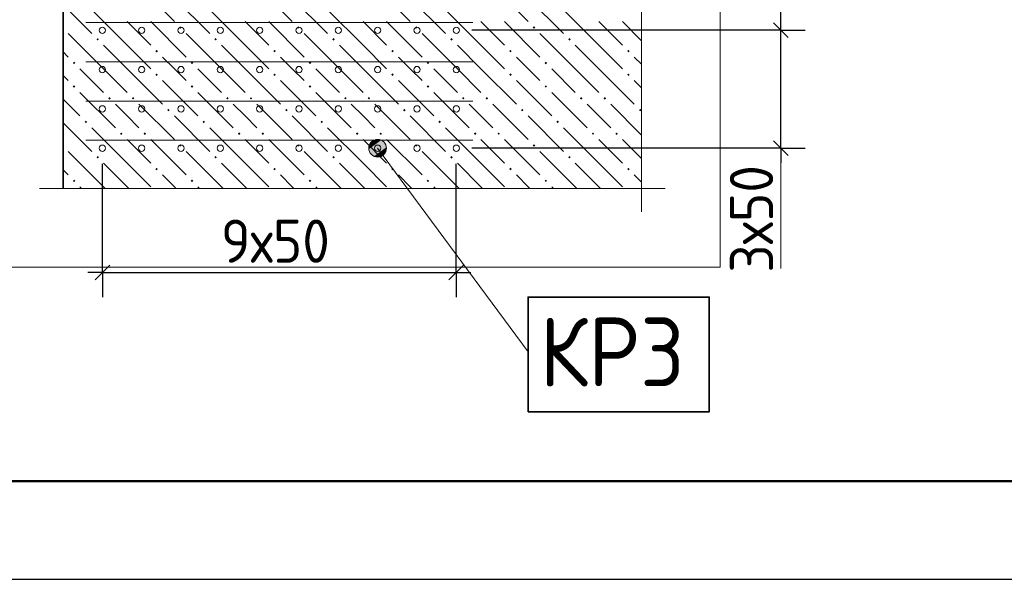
# Model space of a CAD drawing. Header units: millimetres. Extents: x 0 to 50400, y 0 to 35640.
# Tile 15 of 52: x 13536 to 19547, y 0 to 3416. Entities that reach past the tile are written whole.
import ezdxf

# ---------------------------------------------------------------- set-up
doc = ezdxf.new("R2010")
doc.units = ezdxf.units.MM
for name, color, linetype, lineweight in [('Standard', 7, 'Continuous', 25), ('ЖБ Перекрытие верхний уровень', 7, 'Continuous', 35), ('Общий01', 7, 'Continuous', 13), ('Размерная линия_ общее', 7, 'Continuous', 13), ('Текст_ общее', 7, 'Continuous', 25)]:
    doc.layers.add(name, color=color, linetype=linetype, lineweight=lineweight)
doc.layers.add('Вспомогательная арматура', color=7, linetype='Continuous', lineweight=18, true_color=0x656565)
doc.layers.add('Поперечная арматура', color=7, linetype='Continuous', lineweight=18, true_color=0x5a2814)
doc.layers.add('Размерная выноска', color=7, linetype='Continuous')
doc.styles.add('ISOCPEUR', font='txt')

msp = doc.modelspace()

# ---------------------------------------------------------------- hatches: boundary and pattern name
at = {"layer": 'ЖБ Перекрытие верхний уровень', "linetype": 'Continuous', "lineweight": 18, "transparency": 33554687}
for points in [[(13800.7, 3371.1), (13803.5, 3368.3), (13800.7, 3365.5)], [(14507.9, 3368.3), (14515.7, 3376.1), (14523.5, 3368.3), (14515.7, 3360.5)], [(15227.9, 3368.3), (15235.7, 3376.1), (15243.5, 3368.3), (15235.7, 3360.5)], [(15947.9, 3368.3), (15955.7, 3376.1), (15963.5, 3368.3), (15955.7, 3360.5)], [(16667.9, 3368.3), (16675.7, 3376.1), (16683.5, 3368.3), (16675.7, 3360.5)], [(14003.9, 3296.3), (14011.7, 3304.1), (14019.5, 3296.3), (14011.7, 3288.5)], [(14723.9, 3296.3), (14731.7, 3304.1), (14739.5, 3296.3), (14731.7, 3288.5)], [(15443.9, 3296.3), (15451.7, 3304.1), (15459.5, 3296.3), (15451.7, 3288.5)], [(16163.9, 3296.3), (16171.7, 3304.1), (16179.5, 3296.3), (16171.7, 3288.5)], [(16883.9, 3296.3), (16891.7, 3304.1), (16899.5, 3296.3), (16891.7, 3288.5)], [(14363.9, 3224.3), (14371.7, 3232.1), (14379.5, 3224.3), (14371.7, 3216.5)], [(15083.9, 3224.3), (15091.7, 3232.1), (15099.5, 3224.3), (15091.7, 3216.5)], [(15803.9, 3224.3), (15811.7, 3232.1), (15819.5, 3224.3), (15811.7, 3216.5)], [(16523.9, 3224.3), (16531.7, 3232.1), (16539.5, 3224.3), (16531.7, 3216.5)], [(17243.9, 3224.3), (17251.7, 3232.1), (17259.5, 3224.3), (17251.7, 3216.5)], [(13859.9, 3152.3), (13867.7, 3160.1), (13875.5, 3152.3), (13867.7, 3144.5)], [(14579.9, 3152.3), (14587.7, 3160.1), (14595.5, 3152.3), (14587.7, 3144.5)], [(15299.9, 3152.3), (15307.7, 3160.1), (15315.5, 3152.3), (15307.7, 3144.5)], [(16019.9, 3152.3), (16027.7, 3160.1), (16035.5, 3152.3), (16027.7, 3144.5)], [(16739.9, 3152.3), (16747.7, 3160.1), (16755.5, 3152.3), (16747.7, 3144.5)], [(14363.9, 3080.3), (14371.7, 3088.1), (14379.5, 3080.3), (14371.7, 3072.5)], [(15083.9, 3080.3), (15091.7, 3088.1), (15099.5, 3080.3), (15091.7, 3072.5)], [(15803.9, 3080.3), (15811.7, 3088.1), (15819.5, 3080.3), (15811.7, 3072.5)], [(16523.9, 3080.3), (16531.7, 3088.1), (16539.5, 3080.3), (16531.7, 3072.5)], [(17243.9, 3080.3), (17251.7, 3088.1), (17259.5, 3080.3), (17251.7, 3072.5)], [(13859.9, 3008.3), (13867.7, 3016.1), (13875.5, 3008.3), (13867.7, 3000.5)], [(14579.9, 3008.3), (14587.7, 3016.1), (14595.5, 3008.3), (14587.7, 3000.5)], [(15299.9, 3008.3), (15307.7, 3016.1), (15315.5, 3008.3), (15307.7, 3000.5)], [(16019.9, 3008.3), (16027.7, 3016.1), (16035.5, 3008.3), (16027.7, 3000.5)], [(16739.9, 3008.3), (16747.7, 3016.1), (16755.5, 3008.3), (16747.7, 3000.5)], [(14075.9, 2936.3), (14083.7, 2944.1), (14091.5, 2936.3), (14083.7, 2928.5)], [(14219.9, 2936.3), (14227.7, 2944.1), (14235.5, 2936.3), (14227.7, 2928.5)], [(14795.9, 2936.3), (14803.7, 2944.1), (14811.5, 2936.3), (14803.7, 2928.5)], [(14939.9, 2936.3), (14947.7, 2944.1), (14955.5, 2936.3), (14947.7, 2928.5)], [(15515.9, 2936.3), (15523.7, 2944.1), (15531.5, 2936.3), (15523.7, 2928.5)], [(15659.9, 2936.3), (15667.7, 2944.1), (15675.5, 2936.3), (15667.7, 2928.5)], [(16235.9, 2936.3), (16243.7, 2944.1), (16251.5, 2936.3), (16243.7, 2928.5)], [(16379.9, 2936.3), (16387.7, 2944.1), (16395.5, 2936.3), (16387.7, 2928.5)], [(16955.9, 2936.3), (16963.7, 2944.1), (16971.5, 2936.3), (16963.7, 2928.5)], [(17099.9, 2936.3), (17107.7, 2944.1), (17115.5, 2936.3), (17107.7, 2928.5)], [(14435.9, 2864.3), (14443.7, 2872.1), (14451.5, 2864.3), (14443.7, 2856.5)], [(15155.9, 2864.3), (15163.7, 2872.1), (15171.5, 2864.3), (15163.7, 2856.5)], [(15875.9, 2864.3), (15883.7, 2872.1), (15891.5, 2864.3), (15883.7, 2856.5)], [(16595.9, 2864.3), (16603.7, 2872.1), (16611.5, 2864.3), (16603.7, 2856.5)], [(17315.9, 2864.3), (17323.7, 2872.1), (17331.5, 2864.3), (17323.7, 2856.5)], [(13931.9, 2792.3), (13939.7, 2800.1), (13947.5, 2792.3), (13939.7, 2784.5)], [(14651.9, 2792.3), (14659.7, 2800.1), (14667.5, 2792.3), (14659.7, 2784.5)], [(15371.9, 2792.3), (15379.7, 2800.1), (15387.5, 2792.3), (15379.7, 2784.5)], [(16091.9, 2792.3), (16099.7, 2800.1), (16107.5, 2792.3), (16099.7, 2784.5)], [(16811.9, 2792.3), (16819.7, 2800.1), (16827.5, 2792.3), (16819.7, 2784.5)], [(14147.9, 2720.3), (14155.7, 2728.1), (14163.5, 2720.3), (14155.7, 2712.5)], [(14291.9, 2720.3), (14299.7, 2728.1), (14307.5, 2720.3), (14299.7, 2712.5)], [(14867.9, 2720.3), (14875.7, 2728.1), (14883.5, 2720.3), (14875.7, 2712.5)], [(15011.9, 2720.3), (15019.7, 2728.1), (15027.5, 2720.3), (15019.7, 2712.5)], [(15587.9, 2720.3), (15595.7, 2728.1), (15603.5, 2720.3), (15595.7, 2712.5)], [(15731.9, 2720.3), (15739.7, 2728.1), (15747.5, 2720.3), (15739.7, 2712.5)], [(16307.9, 2720.3), (16315.7, 2728.1), (16323.5, 2720.3), (16315.7, 2712.5)], [(16451.9, 2720.3), (16459.7, 2728.1), (16467.5, 2720.3), (16459.7, 2712.5)], [(17027.9, 2720.3), (17035.7, 2728.1), (17043.5, 2720.3), (17035.7, 2712.5)], [(17171.9, 2720.3), (17179.7, 2728.1), (17187.5, 2720.3), (17179.7, 2712.5)], [(13800.7, 2651.1), (13803.5, 2648.3), (13800.7, 2645.5)], [(14507.9, 2648.3), (14515.7, 2656.1), (14523.5, 2648.3), (14515.7, 2640.5)], [(15227.9, 2648.3), (15235.7, 2656.1), (15243.5, 2648.3), (15235.7, 2640.5)], [(15947.9, 2648.3), (15955.7, 2656.1), (15963.5, 2648.3), (15955.7, 2640.5)], [(16667.9, 2648.3), (16675.7, 2656.1), (16683.5, 2648.3), (16675.7, 2640.5)], [(14003.9, 2576.3), (14011.7, 2584.1), (14019.5, 2576.3), (14011.7, 2568.5)], [(14723.9, 2576.3), (14731.7, 2584.1), (14739.5, 2576.3), (14731.7, 2568.5)], [(15443.9, 2576.3), (15451.7, 2584.1), (15459.5, 2576.3), (15451.7, 2568.5)], [(16163.9, 2576.3), (16171.7, 2584.1), (16179.5, 2576.3), (16171.7, 2568.5)], [(16883.9, 2576.3), (16891.7, 2584.1), (16899.5, 2576.3), (16891.7, 2568.5)], [(14363.9, 2504.3), (14371.7, 2512.1), (14379.5, 2504.3), (14371.7, 2496.5)], [(15083.9, 2504.3), (15091.7, 2512.1), (15099.5, 2504.3), (15091.7, 2496.5)], [(15803.9, 2504.3), (15811.7, 2512.1), (15819.5, 2504.3), (15811.7, 2496.5)], [(16523.9, 2504.3), (16531.7, 2512.1), (16539.5, 2504.3), (16531.7, 2496.5)], [(17243.9, 2504.3), (17251.7, 2512.1), (17259.5, 2504.3), (17251.7, 2496.5)], [(13859.9, 2432.3), (13867.7, 2440.1), (13875.5, 2432.3), (13867.7, 2424.5)], [(14579.9, 2432.3), (14587.7, 2440.1), (14595.5, 2432.3), (14587.7, 2424.5)], [(15299.9, 2432.3), (15307.7, 2440.1), (15315.5, 2432.3), (15307.7, 2424.5)], [(16019.9, 2432.3), (16027.7, 2440.1), (16035.5, 2432.3), (16027.7, 2424.5)], [(16739.9, 2432.3), (16747.7, 2440.1), (16755.5, 2432.3), (16747.7, 2424.5)]]:
    msp.add_hatch(color=7, dxfattribs=at).paths.add_polyline_path(points, flags=16)
at = {"layer": 'Общий01', "linetype": 'Continuous', "lineweight": 13, "transparency": 33554687}
for points in [[(15714.8, 2685.1), (15671.4, 2653), (15667.3, 2625.8)], [(15714.8, 2685.1), (15667.3, 2625.8), (15742, 2681)], [(15742, 2681), (15667.3, 2625.8), (15677.2, 2599.6)], [(15671.4, 2653), (15714.8, 2685.1), (15688.6, 2675.1)], [(15742, 2681), (15677.2, 2599.6), (15764.2, 2663.8)], [(15764.2, 2663.8), (15677.2, 2599.6), (15699.4, 2582.4)], [(15764.2, 2663.8), (15699.4, 2582.4), (15774.1, 2637.5)], [(15774.1, 2637.5), (15699.4, 2582.4), (15726.6, 2578.3)], [(15774.1, 2637.5), (15726.6, 2578.3), (15770, 2610.4)], [(15770, 2610.4), (15726.6, 2578.3), (15752.8, 2588.2)]]:
    msp.add_hatch(color=7, dxfattribs=at).paths.add_polyline_path(points)

# ---------------------------------------------------------------- linework, layer by layer
at = {"layer": 'Standard', "color": 7, "linetype": 'Continuous', "lineweight": -3, "transparency": 33554687}
for p, q in [((18181.7, 3351.7), (18181.7, 3879.7)), ((18181.7, 2631.7), (18181.7, 3351.7)), ((18181.7, 2631.7), (18181.7, 2541.7)), ((14040.7, 1872.3), (13950.7, 1872.3)), ((14040.7, 1872.3), (16200.7, 1872.3)), ((16200.7, 1872.3), (16290.7, 1872.3))]:
    msp.add_line(p, q, dxfattribs=at)
at = {"layer": 'Standard', "color": 7, "linetype": 'Continuous', "lineweight": 25, "transparency": 33554687}
for p, q in [((18226.7, 3306.7), (18136.7, 3396.7)), ((18226.7, 2586.7), (18136.7, 2676.7)), ((13995.7, 1827.3), (14085.7, 1917.3)), ((16155.7, 1827.3), (16245.7, 1917.3))]:
    msp.add_line(p, q, dxfattribs=at)
at = {"layer": 'Standard', "color": 251, "linetype": 'Continuous', "lineweight": -3, "true_color": 0x656565, "transparency": 33554687}
for p, q in [((18181.7, 3351.7), (18031.7, 3351.7)), ((18181.7, 3351.7), (18331.7, 3351.7)), ((18181.7, 2631.7), (18031.7, 2631.7)), ((18181.7, 2631.7), (18331.7, 2631.7)), ((14040.7, 1872.3), (14040.7, 2535.7)), ((16200.7, 1872.3), (16200.7, 2535.7)), ((14040.7, 1872.3), (14040.7, 2022.3)), ((16200.7, 1872.3), (16200.7, 2022.3)), ((14040.7, 1872.3), (14040.7, 1722.3)), ((16200.7, 1872.3), (16200.7, 1722.3))]:
    msp.add_line(p, q, dxfattribs=at)
at = {"layer": 'Standard', "color": 7, "linetype": 'Continuous', "lineweight": 25, "transparency": 33554687}
msp.add_lwpolyline([(0, 0), (50400, 0), (50400, 35640), (0, 35640), (0, 0)], close=True, dxfattribs=at)
at = {"layer": 'Standard', "color": 7, "linetype": 'Continuous', "lineweight": 50, "transparency": 33554687}
msp.add_lwpolyline([(2400, 35040), (49800, 35040), (49800, 600), (2400, 600), (2400, 35040)], close=True, dxfattribs=at)
at = {"layer": 'Standard', "color": 254, "linetype": 'Continuous', "lineweight": 18, "true_color": 0xc4c4ff, "transparency": 33554687}
msp.add_lwpolyline([(12697.9, 1906.3), (17812.3, 1906.3), (17812.3, 7826.7), (12697.9, 7826.7), (12697.9, 1906.3)], dxfattribs=at)
at = {"layer": 'Standard', "color": 251, "linetype": 'Continuous', "lineweight": -3, "true_color": 0x656565, "transparency": 33554687}
for points in [[(18181.7, 3351.7), (18170.9, 3351.7), (18170.9, 3351.7), (18170.1, 3351.7), (18170.1, 3351.7), (18168.4, 3351.7), (18168.4, 3351.7), (18165.4, 3351.7), (18165.4, 3351.7), (18161.4, 3351.7), (18161.4, 3351.7), (16296.7, 3351.7)], [(18181.7, 2631.7), (18172.8, 2631.7), (18172.8, 2631.7), (18172.4, 2631.7), (18172.4, 2631.7), (18171.5, 2631.7), (18171.5, 2631.7), (18169.9, 2631.7), (18169.9, 2631.7), (18167.8, 2631.7), (18167.8, 2631.7), (16296.7, 2631.7)]]:
    msp.add_lwpolyline(points, dxfattribs=at)
at = {"layer": 'Вспомогательная арматура', "color": 251, "linetype": 'Continuous', "lineweight": 18, "true_color": 0x656565, "transparency": 33554687}
for p, q in [((16301.5, 3399.7), (13939.9, 3399.7)), ((16301.5, 3399.7), (13939.9, 3399.7)), ((16301.5, 3159.7), (13939.9, 3159.7)), ((16301.5, 3159.7), (13939.9, 3159.7)), ((16301.5, 2919.7), (13939.9, 2919.7)), ((16301.5, 2919.7), (13939.9, 2919.7)), ((16301.5, 2679.7), (13939.9, 2679.7)), ((16301.5, 2679.7), (13939.9, 2679.7))]:
    msp.add_line(p, q, dxfattribs=at)
at = {"layer": 'ЖБ Перекрытие верхний уровень', "color": 7, "linetype": 'Continuous', "lineweight": 35, "transparency": 33554687}
msp.add_line((13800.7, 6999.7), (13800.7, 2386.3), dxfattribs=at)
at = {"layer": 'ЖБ Перекрытие верхний уровень', "color": 9, "linetype": 'Continuous', "lineweight": 18, "true_color": 0xc7c7c7, "transparency": 33554687}
for p, q in [((14263.7, 3620.3), (14479.7, 3404.3)), ((14983.7, 3620.3), (15199.7, 3404.3)), ((15703.7, 3620.3), (15919.7, 3404.3)), ((16423.7, 3620.3), (16639.7, 3404.3)), ((14479.7, 3548.3), (14695.7, 3332.3)), ((15199.7, 3548.3), (15415.7, 3332.3)), ((15919.7, 3548.3), (16135.7, 3332.3)), ((16639.7, 3548.3), (16855.7, 3332.3)), ((13800.7, 3507.3), (13975.7, 3332.3)), ((14191.7, 3260.3), (13975.7, 3476.3)), ((14911.7, 3260.3), (14695.7, 3476.3)), ((15631.7, 3260.3), (15415.7, 3476.3)), ((16351.7, 3260.3), (16135.7, 3476.3)), ((17071.7, 3260.3), (16855.7, 3476.3)), ((14191.7, 3404.3), (14335.7, 3260.3)), ((14335.7, 3404.3), (14551.7, 3188.3)), ((14911.7, 3404.3), (15055.7, 3260.3)), ((15055.7, 3404.3), (15271.7, 3188.3)), ((15631.7, 3404.3), (15775.7, 3260.3)), ((15775.7, 3404.3), (15991.7, 3188.3)), ((16351.7, 3404.3), (16495.7, 3260.3)), ((16495.7, 3404.3), (16711.7, 3188.3)), ((17071.7, 3404.3), (17215.7, 3260.3)), ((17215.7, 3404.3), (17332.3, 3287.8)), ((14047.7, 3116.3), (13831.7, 3332.3)), ((14767.7, 3116.3), (14551.7, 3332.3)), ((15487.7, 3116.3), (15271.7, 3332.3)), ((16207.7, 3116.3), (15991.7, 3332.3)), ((16927.7, 3116.3), (16711.7, 3332.3)), ((14047.7, 3260.3), (14191.7, 3116.3)), ((14191.7, 3260.3), (14335.7, 3116.3)), ((14767.7, 3260.3), (14911.7, 3116.3)), ((14911.7, 3260.3), (15055.7, 3116.3)), ((15487.7, 3260.3), (15631.7, 3116.3)), ((15631.7, 3260.3), (15775.7, 3116.3)), ((16207.7, 3260.3), (16351.7, 3116.3)), ((16351.7, 3260.3), (16495.7, 3116.3)), ((16927.7, 3260.3), (17071.7, 3116.3)), ((17071.7, 3260.3), (17215.7, 3116.3)), ((13800.7, 3219.3), (13831.7, 3188.3)), ((14479.7, 3116.3), (14407.7, 3188.3)), ((15199.7, 3116.3), (15127.7, 3188.3)), ((15919.7, 3116.3), (15847.7, 3188.3)), ((16639.7, 3116.3), (16567.7, 3188.3)), ((17332.3, 3143.8), (17287.7, 3188.3)), ((13831.7, 3044.3), (13800.7, 3075.3)), ((13903.7, 3116.3), (14047.7, 2972.3)), ((14047.7, 3116.3), (14191.7, 2972.3)), ((14191.7, 3116.3), (14407.7, 2900.3)), ((14551.7, 3044.3), (14479.7, 3116.3)), ((14623.7, 3116.3), (14767.7, 2972.3)), ((14767.7, 3116.3), (14911.7, 2972.3)), ((14911.7, 3116.3), (15127.7, 2900.3)), ((15271.7, 3044.3), (15199.7, 3116.3)), ((15343.7, 3116.3), (15487.7, 2972.3)), ((15487.7, 3116.3), (15631.7, 2972.3)), ((15631.7, 3116.3), (15847.7, 2900.3)), ((15991.7, 3044.3), (15919.7, 3116.3)), ((16063.7, 3116.3), (16207.7, 2972.3)), ((16207.7, 3116.3), (16351.7, 2972.3)), ((16351.7, 3116.3), (16567.7, 2900.3)), ((16711.7, 3044.3), (16639.7, 3116.3)), ((16783.7, 3116.3), (16927.7, 2972.3)), ((16927.7, 3116.3), (17071.7, 2972.3)), ((17071.7, 3116.3), (17287.7, 2900.3)), ((14407.7, 3044.3), (14623.7, 2828.3)), ((15127.7, 3044.3), (15343.7, 2828.3)), ((15847.7, 3044.3), (16063.7, 2828.3)), ((16567.7, 3044.3), (16783.7, 2828.3)), ((17287.7, 3044.3), (17332.3, 2999.8)), ((13903.7, 2972.3), (14119.7, 2756.3)), ((14623.7, 2972.3), (14839.7, 2756.3)), ((15343.7, 2972.3), (15559.7, 2756.3)), ((16063.7, 2972.3), (16279.7, 2756.3)), ((16783.7, 2972.3), (16999.7, 2756.3)), ((13800.7, 2931.3), (13903.7, 2828.3)), ((14191.7, 2828.3), (14119.7, 2900.3)), ((14263.7, 2900.3), (14479.7, 2684.3)), ((14911.7, 2828.3), (14839.7, 2900.3)), ((14983.7, 2900.3), (15199.7, 2684.3)), ((15631.7, 2828.3), (15559.7, 2900.3)), ((15703.7, 2900.3), (15919.7, 2684.3)), ((16351.7, 2828.3), (16279.7, 2900.3)), ((16423.7, 2900.3), (16639.7, 2684.3)), ((17071.7, 2828.3), (16999.7, 2900.3)), ((17143.7, 2900.3), (17332.3, 2711.8)), ((14263.7, 2756.3), (14191.7, 2828.3)), ((14479.7, 2828.3), (14695.7, 2612.3)), ((14983.7, 2756.3), (14911.7, 2828.3)), ((15199.7, 2828.3), (15415.7, 2612.3)), ((15703.7, 2756.3), (15631.7, 2828.3)), ((15919.7, 2828.3), (16135.7, 2612.3)), ((16423.7, 2756.3), (16351.7, 2828.3)), ((16639.7, 2828.3), (16855.7, 2612.3)), ((17143.7, 2756.3), (17071.7, 2828.3)), ((13800.7, 2787.3), (13975.7, 2612.3)), ((14191.7, 2540.3), (13975.7, 2756.3)), ((14911.7, 2540.3), (14695.7, 2756.3)), ((15631.7, 2540.3), (15415.7, 2756.3)), ((16351.7, 2540.3), (16135.7, 2756.3)), ((17071.7, 2540.3), (16855.7, 2756.3)), ((14191.7, 2684.3), (14335.7, 2540.3)), ((14335.7, 2684.3), (14551.7, 2468.3)), ((14911.7, 2684.3), (15055.7, 2540.3)), ((15055.7, 2684.3), (15271.7, 2468.3)), ((15631.7, 2684.3), (15775.7, 2540.3)), ((15775.7, 2684.3), (15991.7, 2468.3)), ((16351.7, 2684.3), (16495.7, 2540.3)), ((16495.7, 2684.3), (16711.7, 2468.3)), ((17071.7, 2684.3), (17215.7, 2540.3)), ((17215.7, 2684.3), (17332.3, 2567.8)), ((14047.7, 2396.3), (13831.7, 2612.3)), ((14767.7, 2396.3), (14551.7, 2612.3)), ((15487.7, 2396.3), (15271.7, 2612.3)), ((16207.7, 2396.3), (15991.7, 2612.3)), ((16927.7, 2396.3), (16711.7, 2612.3)), ((14047.7, 2540.3), (14191.7, 2396.3)), ((14191.7, 2540.3), (14335.7, 2396.3)), ((14767.7, 2540.3), (14911.7, 2396.3)), ((14911.7, 2540.3), (15055.7, 2396.3)), ((15487.7, 2540.3), (15631.7, 2396.3)), ((15631.7, 2540.3), (15775.7, 2396.3)), ((16207.7, 2540.3), (16351.7, 2396.3)), ((16351.7, 2540.3), (16495.7, 2396.3)), ((16927.7, 2540.3), (17071.7, 2396.3)), ((17071.7, 2540.3), (17215.7, 2396.3)), ((13800.7, 2499.3), (13831.7, 2468.3)), ((14479.7, 2396.3), (14407.7, 2468.3)), ((15199.7, 2396.3), (15127.7, 2468.3)), ((15919.7, 2396.3), (15847.7, 2468.3)), ((16639.7, 2396.3), (16567.7, 2468.3)), ((17332.3, 2423.8), (17287.7, 2468.3)), ((13903.7, 2396.3), (13913.7, 2386.3)), ((14047.7, 2396.3), (14057.7, 2386.3)), ((14191.7, 2396.3), (14201.7, 2386.3)), ((14489.7, 2386.3), (14479.7, 2396.3)), ((14623.7, 2396.3), (14633.7, 2386.3)), ((14767.7, 2396.3), (14777.7, 2386.3)), ((14911.7, 2396.3), (14921.7, 2386.3)), ((15209.7, 2386.3), (15199.7, 2396.3)), ((15343.7, 2396.3), (15353.7, 2386.3)), ((15487.7, 2396.3), (15497.7, 2386.3)), ((15631.7, 2396.3), (15641.7, 2386.3)), ((15929.7, 2386.3), (15919.7, 2396.3)), ((16063.7, 2396.3), (16073.7, 2386.3)), ((16207.7, 2396.3), (16217.7, 2386.3)), ((16351.7, 2396.3), (16361.7, 2386.3)), ((16649.7, 2386.3), (16639.7, 2396.3)), ((16783.7, 2396.3), (16793.7, 2386.3)), ((16927.7, 2396.3), (16937.7, 2386.3)), ((17071.7, 2396.3), (17081.7, 2386.3))]:
    msp.add_line(p, q, dxfattribs=at)
at = {"layer": 'Общий01', "color": 7, "linetype": 'Continuous', "lineweight": 13, "transparency": 33554687}
for p, q in [((15688.6, 2675.1), (15688.6, 2675.1)), ((15764.2, 2663.8), (15764.2, 2663.8)), ((15677.2, 2599.6), (15677.2, 2599.6)), ((15720.7, 2631.7), (16639.1, 1387.6)), ((15752.8, 2588.2), (15752.8, 2588.2))]:
    msp.add_line(p, q, dxfattribs=at)
msp.add_circle((15720.7, 2631.7), 54, dxfattribs=at)
at = {"layer": 'Поперечная арматура', "color": 19, "linetype": 'Continuous', "lineweight": 18, "true_color": 0x5a2814, "transparency": 33554687}
for centre in [(14040.7, 3351.7), (14280.7, 3351.7), (14520.7, 3351.7), (14760.7, 3351.7), (15000.7, 3351.7), (15240.7, 3351.7), (15480.7, 3351.7), (15720.7, 3351.7), (15960.7, 3351.7), (16200.7, 3351.7), (14040.7, 3111.7), (14280.7, 3111.7), (14520.7, 3111.7), (14760.7, 3111.7), (15000.7, 3111.7), (15240.7, 3111.7), (15480.7, 3111.7), (15720.7, 3111.7), (15960.7, 3111.7), (16200.7, 3111.7), (14040.7, 2871.7), (14280.7, 2871.7), (14520.7, 2871.7), (14760.7, 2871.7), (15000.7, 2871.7), (15240.7, 2871.7), (15480.7, 2871.7), (15720.7, 2871.7), (15960.7, 2871.7), (16200.7, 2871.7), (14040.7, 2631.7), (14280.7, 2631.7), (14520.7, 2631.7), (14760.7, 2631.7), (15000.7, 2631.7), (15240.7, 2631.7), (15480.7, 2631.7), (15720.7, 2631.7), (15960.7, 2631.7), (16200.7, 2631.7)]:
    msp.add_circle(centre, 19.2, dxfattribs=at)
at = {"layer": 'Размерная выноска', "color": 7, "linetype": 'Continuous', "lineweight": 13, "transparency": 33554687}
for p, q in [((17332.3, 2242.3), (17332.3, 7143.7)), ((17476.2, 2386.3), (13656.7, 2386.3))]:
    msp.add_line(p, q, dxfattribs=at)
at = {"layer": 'Размерная линия_ общее', "color": 7, "linetype": 'Continuous', "lineweight": 13, "transparency": 33554687}
msp.add_line((18181.7, 2631.7), (18181.7, 1897.3), dxfattribs=at)
at = {"layer": 'Текст_ общее', "color": 7, "linetype": 'Continuous', "lineweight": 35, "transparency": 33554687}
msp.add_lwpolyline([(16639.1, 1022.8), (17745.1, 1022.8), (17745.1, 1722.8), (16639.1, 1722.8), (16639.1, 1022.8)], dxfattribs=at)

# ---------------------------------------------------------------- texts
at = {"layer": 'Standard', "color": 7, "linetype": 'Continuous', "lineweight": 25, "transparency": 33554687, "insert": (18135.3, 1871.7), "char_height": 264, "width": 861.713, "attachment_point": 7, "rotation": 90, "style": 'ISOCPEUR'}
msp.add_mtext('\\W0.93;3х50', dxfattribs=at)
at = {"layer": 'Standard', "color": 7, "linetype": 'Continuous', "lineweight": 25, "transparency": 33554687, "insert": (14764.3, 1932.3), "char_height": 264, "width": 861.721, "attachment_point": 7, "style": 'ISOCPEUR'}
msp.add_mtext('\\W0.93;9х50', dxfattribs=at)
at = {"layer": 'Текст_ общее', "color": 7, "linetype": 'Continuous', "lineweight": 35, "transparency": 33554687, "insert": (16709.1, 1176.8), "char_height": 420, "width": 1158.53, "attachment_point": 7, "style": 'ISOCPEUR'}
msp.add_mtext('\\W0.92;КР3', dxfattribs=at)

doc.saveas('drawing.dxf')
